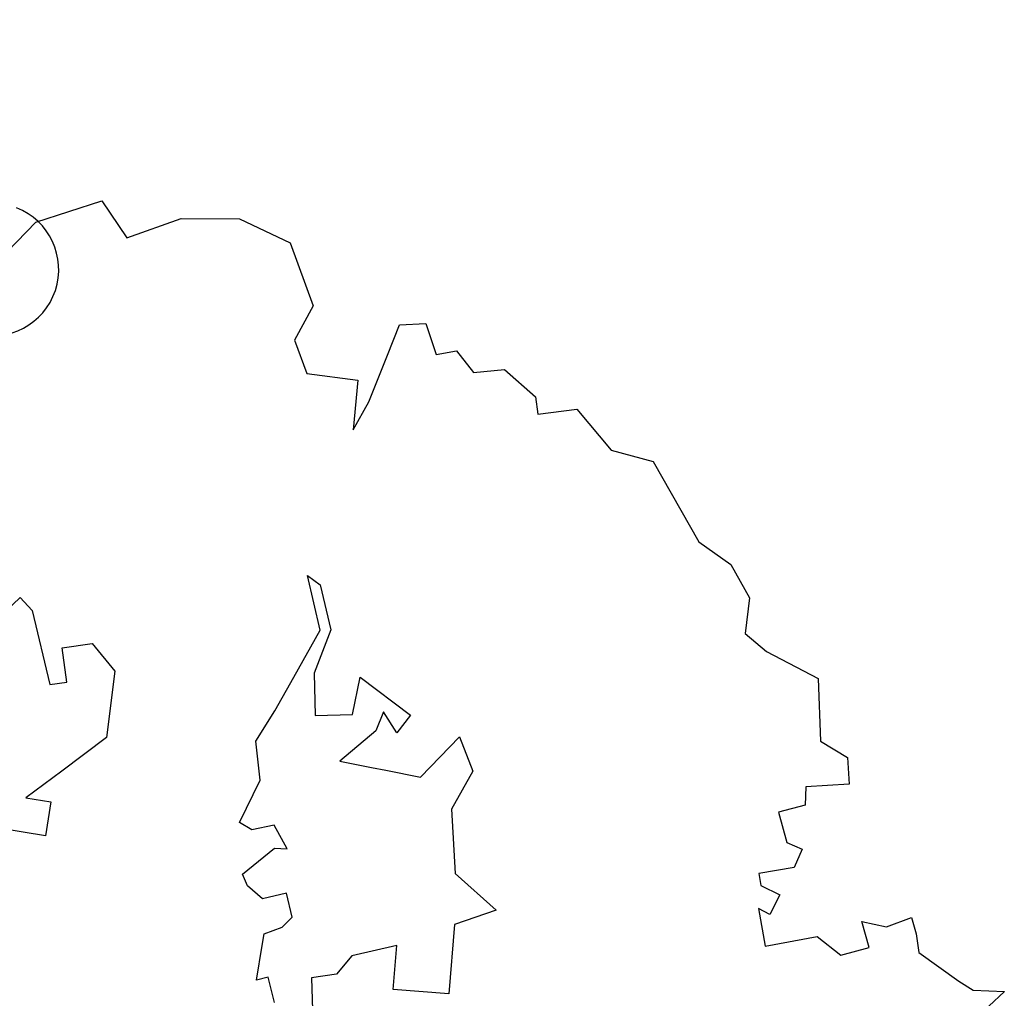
# Model space of a CAD drawing. Header units: feet. Extents: x 1377751 to 1381179, y 448542 to 452320.
# Tile 29 of 135: x 1377952 to 1377962, y 448978 to 448988. Entities that reach past the tile are written whole.
import ezdxf

# ---------------------------------------------------------------- set-up
doc = ezdxf.new("R2010")
doc.units = ezdxf.units.FT
doc.header["$MEASUREMENT"] = 0
for name, color, linetype in [('MA- HONEY LOCUST TREE', 3, 'Continuous'), ('TREE', 3, 'Continuous'), ('VG_P_Cells', 3, 'Continuous')]:
    doc.layers.add(name, color=color, linetype=linetype)

# ---------------------------------------------------------------- blocks, each defined once
blk = doc.blocks.new('HONEY LOCUST')
at = {"layer": 'MA- HONEY LOCUST TREE'}
for p, q in [((-1.543, 12.088, 17.496), (-1.485, 12.42, 17.496)), ((-1.485, 12.42, 17.496), (-1.181, 11.994, 17.496)), ((-1.661, 11.948, 17.496), (-1.543, 12.088, 17.496)), ((-2.024, 11.559, 17.496), (-1.661, 11.948, 17.496)), ((-2.408, 11.531, 17.496), (-2.226, 11.559, 17.496)), ((-2.343, 11.251, 17.496), (-2.408, 11.531, 17.496)), ((-2.226, 11.559, 17.496), (-2.024, 11.559, 17.496)), ((-2.436, 10.996, 17.496), (-2.343, 11.251, 17.496)), ((-4.425, 10.808, 17.496), (-4.211, 11.074, 17.496)), ((-4.211, 11.074, 17.496), (-3.923, 11.053, 17.496)), ((-3.923, 11.053, 17.496), (-3.957, 10.586, 17.496)), ((-2.149, 11.036, 17.496), (-2.436, 10.996, 17.496)), ((-2.106, 10.723, 17.496), (-2.149, 11.036, 17.496)), ((-5.461, 10.36, 17.496), (-5.098, 10.872, 17.496)), ((-5.098, 10.872, 17.496), (-4.425, 10.808, 17.496)), ((-2.341, 10.495, 17.496), (-2.106, 10.723, 17.496)), ((-3.957, 10.586, 17.496), (-3.764, 10.553, 17.496)), ((-3.764, 10.553, 17.496), (-3.724, 10.257, 17.496)), ((-3.388, 10.303, 17.496), (-3.294, 10.459, 17.496)), ((-3.294, 10.459, 17.496), (-3.11, 10.347, 17.496)), ((-2.311, 9.926, 17.496), (-2.341, 10.495, 17.496)), ((-5.685, 10.157, 17.496), (-5.461, 10.36, 17.496)), ((-3.11, 10.347, 17.496), (-3.098, 9.959, 17.496)), ((-6.444, 10.103, 17.496), (-6.059, 10.253, 17.496)), ((-6.059, 10.253, 17.496), (-5.685, 10.157, 17.496)), ((-3.724, 10.257, 17.496), (-3.388, 10.303, 17.496)), ((-6.731, 9.79, 17.496), (-6.444, 10.103, 17.496)), ((-2.967, 9.963, 17.496), (-2.839, 10.153, 17.496)), ((-2.839, 10.153, 17.496), (-2.644, 10.021, 17.496)), ((-2.644, 10.021, 17.496), (-2.722, 9.905, 17.496)), ((-3.098, 9.959, 17.496), (-2.967, 9.963, 17.496)), ((-2.722, 9.905, 17.496), (-2.311, 9.926, 17.496)), ((-7.657, 9.418, 17.496), (-6.731, 9.79, 17.496)), ((-7.838, 8.982, 17.496), (-7.657, 9.418, 17.496)), ((-8.326, 8.675, 17.496), (-7.838, 8.982, 17.496)), ((-8.326, 8.25, 17.496), (-8.326, 8.675, 17.496)), ((-8.852, 7.958, 17.496), (-8.518, 8.25, 17.496)), ((-8.518, 8.25, 17.496), (-8.326, 8.25, 17.496)), ((-8.865, 7.621, 17.496), (-8.852, 7.958, 17.496)), ((-9.123, 7.469, 17.496), (-8.865, 7.621, 17.496)), ((-9.11, 7.248, 17.496), (-9.123, 7.469, 17.496)), ((-9.459, 7.182, 17.496), (-9.11, 7.248, 17.496)), ((-9.481, 6.898, 17.496), (-9.459, 7.182, 17.496)), ((-4.985, 6.951, 17.496), (-4.599, 7.044, 17.496)), ((-4.599, 7.044, 17.496), (-4.225, 6.764, 17.496)), ((-3.531, 6.711, 17.496), (-3.078, 7.097, 17.496)), ((-3.078, 7.097, 17.496), (-2.984, 6.631, 17.496)), ((-4.611, 6.475, 17.496), (-4.985, 6.951, 17.496)), ((-9.175, 6.725, 17.496), (-9.481, 6.898, 17.496)), ((-8.702, 6.458, 17.496), (-9.175, 6.725, 17.496)), ((-4.225, 6.764, 17.496), (-3.531, 6.711, 17.496)), ((-2.984, 6.631, 17.496), (-2.251, 6.471, 17.496)), ((-8.424, 6.252, 17.496), (-8.702, 6.458, 17.496)), ((-5.768, 5.975, 17.496), (-5.288, 6.456, 17.496)), ((-5.288, 6.456, 17.496), (-5.118, 6.286, 17.496)), ((-4.734, 6.116, 17.496), (-4.611, 6.475, 17.496)), ((-2.251, 6.471, 17.496), (-2.379, 5.882, 17.496)), ((-9.093, 5.834, 17.496), (-8.948, 6.373, 17.496)), ((-8.948, 6.373, 17.496), (-8.424, 6.252, 17.496)), ((-5.118, 6.286, 17.496), (-5.362, 6.174, 17.496)), ((-5.362, 6.174, 17.496), (-5.171, 6.066, 17.496)), ((-5.171, 6.066, 17.496), (-4.898, 5.636, 17.496)), ((-4.785, 5.965, 17.496), (-4.734, 6.116, 17.496)), ((-10.513, 5.844, 17.496), (-9.808, 6, 17.496)), ((-9.808, 6, 17.496), (-9.466, 5.751, 17.496)), ((-5.377, 5.836, 17.496), (-5.768, 5.975, 17.496)), ((-4.898, 5.636, 17.496), (-4.785, 5.965, 17.496)), ((-2.379, 5.882, 17.496), (-2.843, 5.983, 17.496)), ((-2.843, 5.983, 17.496), (-2.798, 5.485, 17.496)), ((-10.845, 5.337, 17.496), (-10.513, 5.844, 17.496)), ((-9.466, 5.751, 17.496), (-9.093, 5.834, 17.496)), ((-5.42, 5.437, 17.496), (-5.377, 5.836, 17.496)), ((-6.929, 5.553, 17.496), (-6.813, 5.677, 17.496)), ((-6.813, 5.677, 17.496), (-6.316, 5.727, 17.496)), ((-6.316, 5.727, 17.496), (-5.876, 5.487, 17.496)), ((-6.328, 5.613, 17.496), (-6.929, 5.553, 17.496)), ((-5.863, 5.263, 17.496), (-6.328, 5.613, 17.496)), ((-5.876, 5.487, 17.496), (-5.42, 5.437, 17.496)), ((-2.798, 5.485, 17.496), (-2.624, 5.298, 17.496)), ((-10.93, 4.713, 17.496), (-10.845, 5.337, 17.496)), ((-5.529, 5.012, 17.496), (-5.863, 5.263, 17.496)), ((-2.624, 5.298, 17.496), (-2.619, 5.024, 17.496)), ((-5.231, 4.765, 17.496), (-5.529, 5.012, 17.496)), ((-2.619, 5.024, 17.496), (-2.008, 4.962, 17.496)), ((-4.034, 4.948, 17.496), (-4.307, 4.843, 17.496)), ((-4.059, 4.812, 17.496), (-4.034, 4.948, 17.496)), ((-3.297, 4.903, 17.496), (-3.56, 4.878, 17.496)), ((-3.201, 4.783, 17.496), (-3.297, 4.903, 17.496)), ((-4.307, 4.843, 17.496), (-4.287, 4.596, 17.496)), ((-3.827, 4.434, 17.496), (-4.059, 4.812, 17.496)), ((-3.56, 4.878, 17.496), (-3.534, 4.613, 17.496)), ((-10.802, 4.104, 17.496), (-10.93, 4.713, 17.496)), ((-4.809, 4.756, 17.496), (-5.231, 4.765, 17.496)), ((-4.383, 4.474, 17.496), (-4.809, 4.756, 17.496)), ((-3.156, 4.579, 17.496), (-3.201, 4.783, 17.496)), ((-4.287, 4.596, 17.496), (-4.383, 4.474, 17.496)), ((-3.534, 4.613, 17.496), (-3.696, 4.469, 17.496)), ((-3.034, 4.542, 17.496), (-3.156, 4.579, 17.496)), ((-2.406, 4.592, 17.496), (-2.687, 4.562, 17.496)), ((-3.696, 4.469, 17.496), (-3.827, 4.434, 17.496)), ((-2.673, 4.433, 17.496), (-3.034, 4.542, 17.496)), ((-2.687, 4.562, 17.496), (-2.673, 4.433, 17.496)), ((-11.233, 3.889, 17.496), (-10.802, 4.104, 17.496)), ((-11.099, 3.151, 17.496), (-11.233, 3.889, 17.496)), ((-6.509, 3.152, 17.496), (-6.182, 3.355, 17.496)), ((-6.182, 3.355, 17.496), (-5.482, 3.173, 17.496)), ((-10.71, 2.659, 17.496), (-11.099, 3.151, 17.496)), ((-6.507, 2.826, 17.496), (-6.509, 3.152, 17.496)), ((-5.482, 3.173, 17.496), (-5.188, 2.646, 17.496)), ((-6.132, 2.828, 17.496), (-6.507, 2.826, 17.496)), ((-6.13, 2.64, 17.496), (-6.132, 2.828, 17.496)), ((-7.103, 2.446, 17.496), (-6.95, 2.557, 17.496)), ((-6.95, 2.557, 17.496), (-6.13, 2.64, 17.496)), ((-5.188, 2.646, 17.496), (-4.951, 2.222, 17.496)), ((-6.844, 2.089, 17.496), (-7.103, 2.446, 17.496)), ((-4.951, 2.222, 17.496), (-4.873, 2.483, 17.496)), ((-4.873, 2.483, 17.496), (-4.518, 2.377, 17.496)), ((-4.518, 2.377, 17.496), (-4.659, 1.91, 17.496))]:
    blk.add_line(p, q, dxfattribs=at)
blk = doc.blocks.new('TREE - DECIDUOUS')
at = {"color": 0, "linetype": 'ByBlock'}
blk.add_arc((-0.003675, -0.008728), 0.002979, 149.7766, 324.2421, dxfattribs=at)
blk = doc.blocks.new('Bayberry')
at = {"layer": 'VG_P_Cells'}
for p, xscale, yscale, zscale in [((-0.003, -0.001, 839.961), 240, 240, 240), ((0.038, 0.013, 694.919), 138.9901895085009, 138.9901895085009, 138.9901895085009)]:
    blk.add_blockref('TREE - DECIDUOUS', p, dxfattribs=dict(at, xscale=xscale, yscale=yscale, zscale=zscale))
blk = doc.blocks.new('*U965')
at = {"layer": 'TREE', "rotation": 276.8144840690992}
blk.add_blockref('Bayberry', (0.029, 0.08, -767.44), dxfattribs=at)
blk = doc.blocks.new('*U966')
at = {"layer": 'VG_P_Cells', "color": 0, "linetype": 'ByBlock', "lineweight": -2, "transparency": 16777216}
blk.add_blockref('*U965', (0, 21), dxfattribs=at)

msp = doc.modelspace()

# ---------------------------------------------------------------- block references
at = {"layer": 'VG_P_Cells'}
for name, p, rotation in [('*U966', (1377946.378, 449006.711, 776.188), 187.7149908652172), ('HONEY LOCUST', (1377950.241, 448974.581, -8.748), 277.5930949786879)]:
    msp.add_blockref(name, p, dxfattribs=dict(at, rotation=rotation))

doc.saveas('drawing.dxf')
